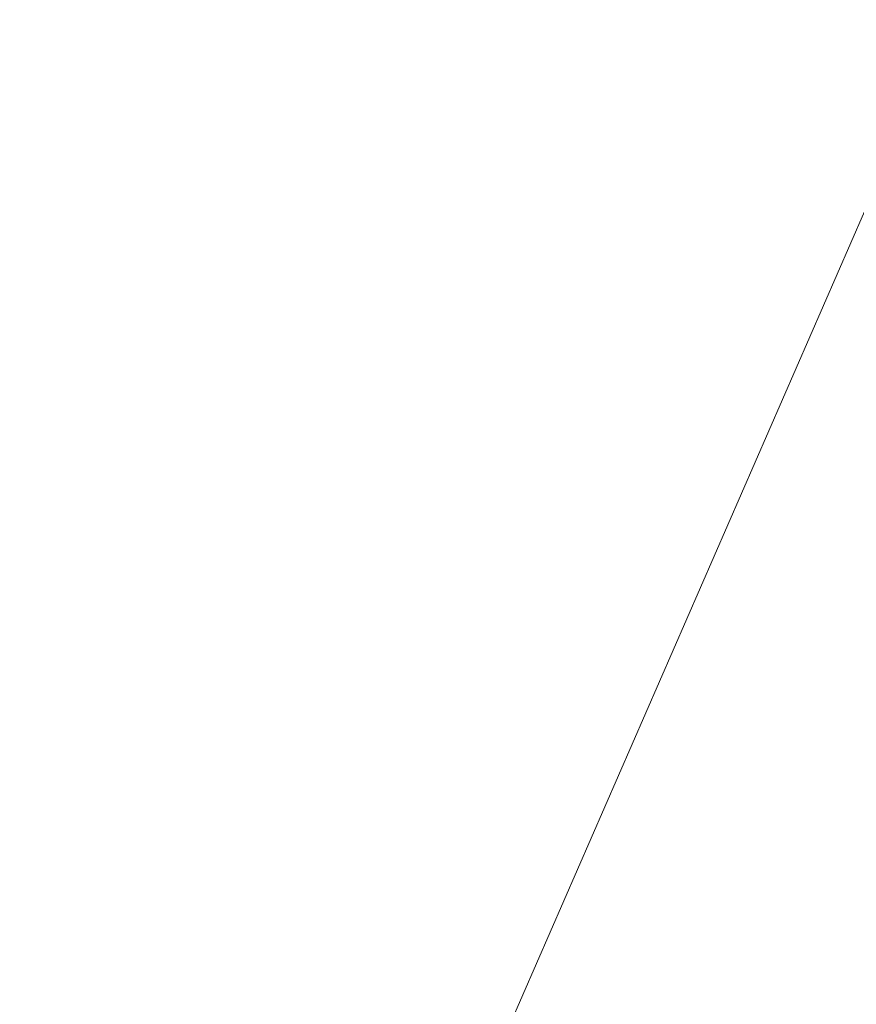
# Model space of a CAD drawing. Header units: metres. Extents: x -5203299 to 2078834, y 245743 to 5816291.
# Tile 66 of 256: x 366320.9475 to 366320.9815, y 5814086.6207 to 5814086.6606. Entities that reach past the tile are written whole.
import ezdxf

# ---------------------------------------------------------------- set-up
doc = ezdxf.new("R2010")
doc.units = ezdxf.units.M
doc.header["$LTSCALE"] = 0.5
doc.layers.add('30 -39 Baustelle- Fläche', color=7, linetype='Continuous', lineweight=15)
doc.layers.add('Keine', color=7, linetype='Continuous', lineweight=9)

# ---------------------------------------------------------------- blocks, each defined once
blk = doc.blocks.new('Gruppe-12227')
at = {"layer": 'Keine', "color": 7, "flags": 128}
blk.add_lwpolyline([(-272.102387, -119.220035), (-271.952449, -119.285419, 0.414214), (-271.915906, -119.271069), (-271.725629, -118.83473, 0.414214), (-271.778515, -118.70005), (-271.860117, -118.664466), (-271.792417, -118.509219), (-268.034206, -120.148083), (-267.842715, -119.708958)], format="xyb", dxfattribs=at)
blk = doc.blocks.new('Gruppe-12238')
at = {"layer": 'Keine', "color": 7}
blk.add_blockref('Gruppe-12227', (0, 0), dxfattribs=at)
blk = doc.blocks.new('Gruppe-12239')
at = {"layer": 'Keine', "color": 7}
blk.add_blockref('Gruppe-12238', (0, 0), dxfattribs=at)
blk = doc.blocks.new('Gruppe-12241')
at = {"layer": 'Keine', "color": 7}
blk.add_blockref('Gruppe-12239', (0, 0), dxfattribs=at)
blk = doc.blocks.new('Gruppe-12242')
at = {"layer": 'Keine', "color": 7}
blk.add_blockref('Gruppe-12241', (0, 0), dxfattribs=at)
blk = doc.blocks.new('_BE Phase 5 (3D)')
at = {"layer": '30 -39 Baustelle- Fläche', "color": 7}
blk.add_blockref('Gruppe-12242', (0, 0), dxfattribs=at)

msp = doc.modelspace()

# ---------------------------------------------------------------- block references
at = {"layer": 'Keine', "color": 1}
msp.add_blockref('_BE Phase 5 (3D)', (366592.803493, 5814205.707928), dxfattribs=at)

doc.saveas('drawing.dxf')
